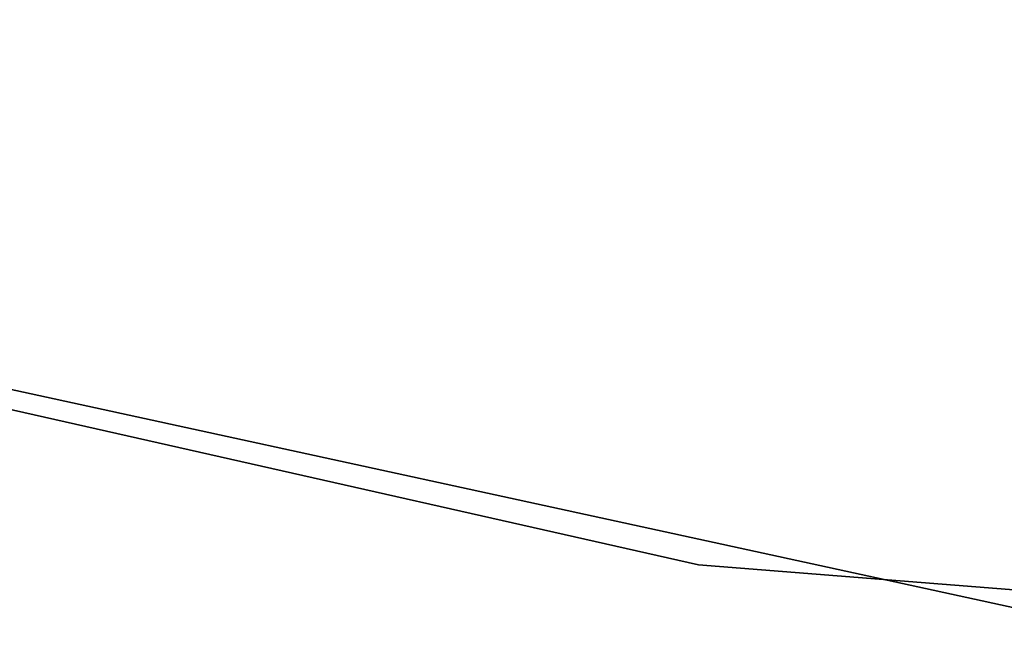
# Model space of a CAD drawing. Header units: millimetres. Extents: x 0.3 to 65.3, y -48.3 to 46.8.
# Tile 93 of 256: x 28.723 to 29.236, y -42.188 to -41.87. Entities that reach past the tile are written whole.
import ezdxf

# ---------------------------------------------------------------- set-up
doc = ezdxf.new("R2010")
doc.units = ezdxf.units.MM
doc.header["$LTSCALE"] = 25.4
doc.layers.get('0').update_dxf_attribs({"true_color": 0xff5454})

# ---------------------------------------------------------------- blocks, each defined once
blk = doc.blocks.new('NICO-9517.STL')
at = {"color": 7, "true_color": 0xffffff}
mesh = blk.add_polyface(dxfattribs=at)
corners = [(29.07648, -42.15346, 20.71142), (25.59699, -41.36839, 18.01142), (29.07648, -42.15346, 18.01142), (25.59699, -41.36839, 20.71142)]
mesh.append_faces([[corners[k] for k in face] for face in [(0, 1, 2), (1, 0, 3)]], dxfattribs={"vtx0": -1, "color": 7})
mesh = blk.add_polyface(dxfattribs=at)
corners = [(29.26724, -42.18164, 135.21141), (25.7818, -41.42343, 132.51141), (29.26724, -42.18164, 132.51141), (25.7818, -41.42343, 135.21141)]
mesh.append_faces([[corners[k] for k in face] for face in [(0, 1, 2), (1, 0, 3)]], dxfattribs={"vtx0": -1, "color": 7})
mesh = blk.add_polyface(dxfattribs=at)
corners = [(32.63228, -42.43536, 20.71142), (29.07648, -42.15346, 18.01142), (32.63228, -42.43536, 18.01142), (29.07648, -42.15346, 20.71142)]
mesh.append_faces([[corners[k] for k in face] for face in [(0, 1, 2), (1, 0, 3)]], dxfattribs={"vtx0": -1, "color": 7})

msp = doc.modelspace()

# ---------------------------------------------------------------- block references
at = {"color": 0}
msp.add_blockref('NICO-9517.STL', (0, 0), dxfattribs=at)

doc.saveas('drawing.dxf')
